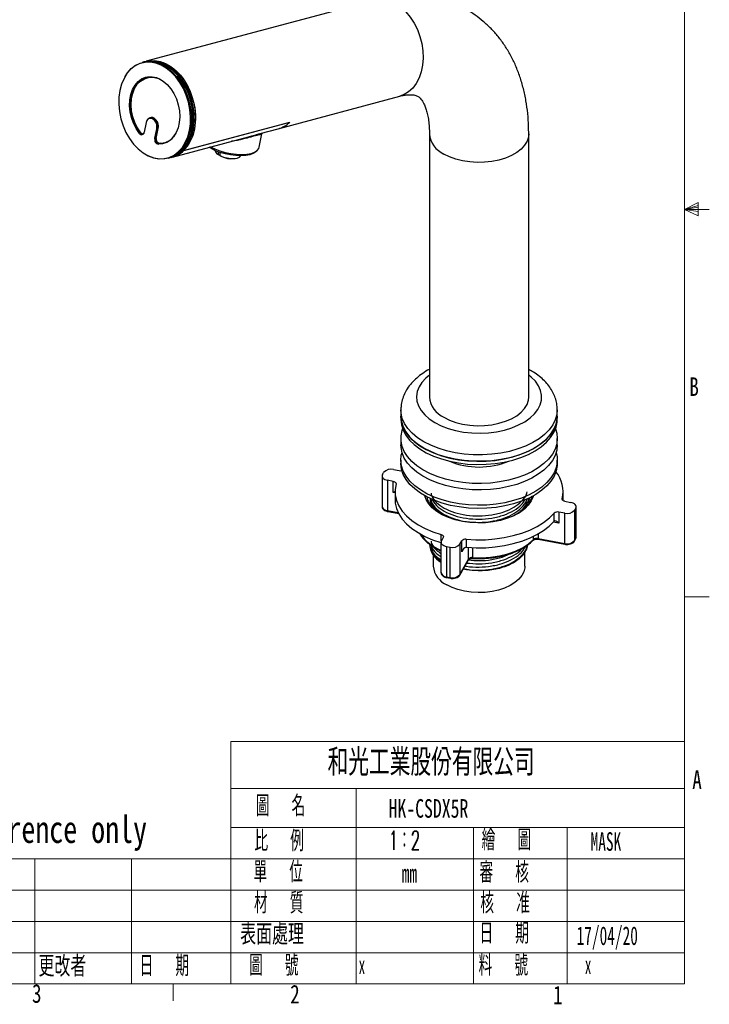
# Model space of a CAD drawing. Header units: millimetres. Extents: x 5 to 273, y 7 to 200.
# Tile 12 of 13: x 185 to 273, y 7 to 133. Entities that reach past the tile are written whole.
import ezdxf

# ---------------------------------------------------------------- set-up
doc = ezdxf.new("R2010")
doc.units = ezdxf.units.MM
doc.layers.add('FORMAT', color=7, linetype='Continuous')
doc.styles.add('SLDTEXTSTYLE0', font='TXT', dxfattribs={"width": 0.75})
doc.styles.add('SLDTEXTSTYLE1', font='TXT', dxfattribs={"width": 0.7, "bigfont": 'bigfont'})
doc.styles.add('SLDTEXTSTYLE2', font='TXT', dxfattribs={"width": 0.6, "bigfont": 'bigfont'})
doc.styles.add('SLDTEXTSTYLE4', font='TXT', dxfattribs={"width": 0.605, "bigfont": 'bigfont'})
doc.styles.add('SLDTEXTSTYLE5', font='TXT', dxfattribs={"width": 0.7})
doc.styles.add('SLDTEXTSTYLE6', font='TXT', dxfattribs={"width": 0.605})

msp = doc.modelspace()

# ---------------------------------------------------------------- linework, layer by layer
at = {"color": 7, "linetype": 'Continuous', "lineweight": 18}
for p, q in [((270.00015, 9.95866), (270.00015, 196.675)), ((270.00015, 109.01866), (271.75709, 109.91609)), ((271.75709, 109.91609), (271.75709, 108.20591)), ((271.75709, 109.53886), (270.00015, 109.01866)), ((271.75709, 109.32667), (270.00015, 109.01866)), ((271.75709, 108.78441), (270.00015, 109.01866)), ((271.75709, 108.78441), (270.00015, 109.01866)), ((271.75709, 108.20591), (270.00015, 109.01866)), ((270.00015, 109.01866), (273.17515, 109.01866)), ((270.00015, 59.48866), (273.17515, 59.48866)), ((212.00015, 40.95866), (212.00015, 9.95866)), ((212.00015, 40.95866), (270.00015, 40.95866)), ((212.00015, 34.95866), (270.00015, 34.95866)), ((228.00015, 34.95866), (228.00015, 9.95866)), ((212.00015, 29.95866), (270.00015, 29.95866)), ((243.00015, 29.95866), (243.00015, 9.95866)), ((255.00015, 29.95866), (255.00015, 9.95866)), ((270.00015, 25.95866), (148.92946, 25.95866)), ((186.91752, 9.95866), (186.91752, 25.95866)), ((199.26947, 9.95866), (199.26947, 25.95866)), ((148.92946, 21.95866), (270.00015, 21.95866)), ((148.92946, 17.95866), (270.00015, 17.95866)), ((148.92946, 13.95866), (270.00015, 13.95866)), ((270.00015, 9.95866), (8.38015, 9.95866)), ((204.59515, 9.95866), (204.59515, 7.80476))]:
    msp.add_line(p, q, dxfattribs=at)
at = {"color": 7, "linetype": 'Continuous', "lineweight": 25}
for p, q in [((230.29242, 135.77863), (201.17208, 127.97817)), ((200.86472, 127.89584), (200.65982, 127.84095)), ((198.45711, 126.04448), (198.42377, 125.98675)), ((201.46345, 125.93395), (201.25855, 125.87906)), ((218.05012, 119.35154), (233.57851, 123.51113)), ((201.16553, 120.13523), (200.91389, 118.90547)), ((201.2908, 120.44632), (201.26194, 120.39632)), ((201.91918, 120.80463), (201.63769, 120.72923)), ((202.07945, 120.65765), (202.01115, 120.59709)), ((205.92108, 116.55132), (219.51303, 120.1922)), ((205.98938, 116.56962), (219.51303, 120.1922)), ((200.36211, 118.8135), (200.28076, 118.76442)), ((200.79378, 118.71233), (200.81726, 118.71862)), ((202.25739, 118.12988), (202.50904, 119.35965)), ((202.60354, 119.35508), (202.3519, 118.12532)), ((202.44511, 118.12649), (202.70228, 119.38326)), ((202.50904, 119.35965), (202.60354, 119.35508)), ((215.59084, 116.98762), (215.9401, 118.69444)), ((215.73601, 118.73166), (218.05012, 119.35154)), ((237.37758, 118.70618), (237.37758, 85.036)), ((250.07758, 85.036), (250.07758, 118.70618)), ((202.25739, 118.12988), (202.3519, 118.12532)), ((202.70512, 117.36487), (202.75892, 117.42985)), ((203.04128, 117.50548), (203.55917, 117.54545)), ((203.48378, 117.57193), (203.68868, 117.62682)), ((203.9018, 117.69598), (203.68868, 117.62682)), ((204.52647, 115.72897), (214.23436, 118.32942)), ((201.08241, 116.06164), (201.14014, 116.0283)), ((205.85325, 116.57502), (205.88398, 116.55727)), ((209.41057, 116.84838), (209.19657, 116.97995)), ((209.97209, 116.56659), (209.97377, 116.54693)), ((210.34261, 116.07059), (210.53785, 115.95958)), ((210.53785, 115.95958), (210.62534, 115.98302)), ((210.82069, 115.7963), (210.62545, 115.90731)), ((213.23556, 115.87948), (213.24483, 115.8969)), ((215.20075, 116.43816), (215.3871, 116.62598)), ((203.94591, 115.57345), (204.15081, 115.62834)), ((212.33257, 115.53488), (212.55411, 115.56159)), ((233.72758, 83.40292), (233.72758, 82.58638)), ((253.72758, 82.58638), (253.72758, 83.40292)), ((233.72758, 82.58638), (233.72758, 82.17811)), ((253.72758, 82.17811), (253.72758, 82.58638)), ((233.72758, 79.73878), (233.72758, 78.92224)), ((253.72758, 78.92224), (253.72758, 79.73878)), ((233.72758, 76.96439), (233.72758, 76.55612)), ((253.72758, 76.55612), (253.72758, 76.96439)), ((232.77664, 75.75731), (233.52605, 75.61868)), ((231.31891, 74.93269), (231.31891, 71.05412)), ((231.36661, 75.10885), (231.51918, 75.38373)), ((232.76316, 74.2443), (232.01375, 74.38293)), ((232.01375, 74.38293), (232.01375, 70.50436)), ((232.76316, 72.81536), (232.76316, 74.2443)), ((232.97758, 72.97377), (232.97758, 71.95309)), ((254.47362, 71.78458), (254.47758, 71.95309)), ((254.47758, 71.95309), (254.47758, 72.97377)), ((254.69201, 71.70323), (255.44142, 71.5646)), ((256.08856, 70.83868), (255.93598, 70.56381)), ((255.93598, 70.56381), (255.93598, 66.68524)), ((256.08856, 66.96012), (256.08856, 70.83868)), ((256.13626, 67.13628), (256.13626, 71.01485)), ((232.04456, 70.39597), (233.4486, 70.13624)), ((253.32992, 69.1581), (253.32992, 70.18374)), ((254.67852, 70.19022), (253.92911, 70.32885)), ((253.92911, 70.32885), (253.92911, 68.89991)), ((254.67852, 66.31165), (254.67852, 70.19022)), ((253.29424, 69.12252), (253.32992, 69.1581)), ((239.14596, 67.08455), (238.90582, 66.65192)), ((242.07952, 66.84129), (242.07952, 65.81564)), ((251.26729, 66.94269), (254.67852, 66.31165)), ((251.2981, 66.8343), (254.70934, 66.20326)), ((255.91649, 66.60795), (256.06907, 66.88282)), ((255.93598, 66.68524), (256.08856, 66.96012)), ((238.82436, 66.43038), (238.85812, 66.41809)), ((238.85812, 66.47576), (238.85812, 62.59719)), ((239.55296, 65.92601), (240.02911, 65.83793)), ((239.55296, 65.92601), (239.55296, 62.04744)), ((240.02911, 61.95936), (240.02911, 65.83793)), ((241.28657, 66.21151), (241.52671, 66.64414)), ((241.28657, 66.21151), (241.28657, 62.33294)), ((241.52671, 65.21519), (241.52671, 66.64414)), ((242.07952, 65.81564), (242.15741, 65.8138)), ((237.87758, 64.82976), (237.87758, 63.39767)), ((241.28657, 62.33294), (242.37968, 64.30221)), ((249.57758, 63.39767), (249.57758, 65.23129)), ((241.26708, 62.25565), (242.36019, 64.22492)), ((239.55296, 62.04744), (240.02911, 61.95936)), ((239.58378, 61.93905), (240.05993, 61.85097))]:
    msp.add_line(p, q, dxfattribs=at)
at = {"color": 8, "linetype": 'Continuous', "lineweight": 25}
for p, q in [((202.07945, 120.65765), (202.20768, 120.692)), ((200.36211, 118.8135), (200.47984, 118.84504)), ((202.70191, 119.38143), (202.60354, 119.35508)), ((202.3519, 118.12532), (202.45026, 118.15167)), ((203.02281, 117.50053), (202.75892, 117.42985)), ((210.41353, 116.39122), (210.34216, 116.3721)), ((232.97758, 72.77569), (232.76316, 72.81536)), ((254.3505, 72.02236), (254.3505, 71.93386)), ((232.01375, 70.50436), (233.39047, 70.24969)), ((253.92911, 68.89991), (253.21265, 69.03244)), ((238.8946, 66.63026), (238.8946, 67.43046)), ((250.68017, 66.8106), (250.68017, 67.21989)), ((251.26729, 67.52957), (251.26729, 66.94269)), ((241.7873, 65.68464), (241.52671, 65.21519)), ((242.37968, 64.30221), (242.37968, 65.79622)), ((242.90711, 65.76535), (242.90711, 64.50125))]:
    msp.add_line(p, q, dxfattribs=at)
at = {"color": 8, "linetype": 'Continuous', "lineweight": 25, "flags": 128}
for points in [[(230.29242, 135.77863), (230.36629, 135.79747), (231.03432, 135.88637), (231.72248, 135.83585), (232.4154, 135.64703), (233.0976, 135.32413), (233.75384, 134.87436), (234.36946, 134.30778), (234.9307, 133.63704), (235.42504, 132.87711), (235.84143, 132.04499), (236.17057, 131.15925), (236.4051, 130.23968), (236.53978, 129.30683), (236.57162, 128.38153), (236.49989, 127.48445), (236.32619, 126.63563), (236.05442, 125.85403), (235.69064, 125.15711), (235.24297, 124.56044), (234.72141, 124.07735), (234.13763, 123.71863), (233.57851, 123.51113)], [(250.07758, 118.70676), (250.03766, 118.29574), (249.86121, 117.7574), (249.54775, 117.24026), (249.10428, 116.75587), (248.5407, 116.31504), (247.86961, 115.92762), (247.10599, 115.60227), (246.2669, 115.34626), (245.37109, 115.16531), (244.43856, 115.06345), (243.49015, 115.04296), (242.54705, 115.10431), (241.63031, 115.24611), (240.76043, 115.46521), (239.95683, 115.7567), (239.23746, 116.11408)], [(237.37758, 87.84505), (236.91346, 87.45563), (236.4156, 86.90973), (236.04823, 86.33039), (235.81789, 85.72795), (235.7287, 85.11317), (235.78225, 84.49701), (235.97759, 83.89046), (236.31123, 83.30436), (236.77721, 82.74916), (237.36722, 82.23477), (238.07073, 81.77037)], [(238.07073, 81.77037), (238.87519, 81.36424), (239.76624, 81.02363), (240.72798, 80.75463), (241.74324, 80.56202), (242.79392, 80.44926), (243.86126, 80.41834), (244.92622, 80.46983), (245.96978, 80.6028), (246.97333, 80.81488), (247.91897, 81.10229), (248.7898, 81.45989), (249.5703, 81.88131), (250.24654, 82.35903), (250.80645, 82.88451), (251.24003, 83.44839), (251.53956, 84.0406), (251.69968, 84.65057), (251.71753, 85.26743), (251.59281, 85.88015), (251.32773, 86.4778), (250.92703, 87.04973), (250.39785, 87.58573), (250.07758, 87.84505)], [(236.65652, 79.32088), (235.86983, 79.83232), (235.19345, 80.39389), (234.63687, 80.99771), (234.2079, 81.63528), (233.91257, 82.29767), (233.75502, 82.97557), (233.72759, 83.39721)], [(253.72751, 83.38126), (253.67383, 82.80516), (253.48155, 82.13025), (253.15235, 81.4732), (252.69084, 80.84325), (252.10351, 80.24922), (251.3986, 79.69947), (250.58601, 79.20171), (249.67714, 78.76292), (248.68475, 78.38926), (247.62277, 78.08599), (246.50611, 77.85735), (245.35045, 77.70657), (244.172, 77.63574), (242.98732, 77.64588), (241.81303, 77.73683), (240.66561, 77.90732), (239.56118, 78.15496), (238.51524, 78.47627), (237.54247, 78.86673), (236.65652, 79.32088)], [(232.04456, 70.39597), (232.03609, 70.40027), (232.02661, 70.41412), (232.01956, 70.43671), (232.01521, 70.46718), (232.01375, 70.50436)], [(251.26729, 66.94269), (251.26875, 66.90551), (251.27309, 66.87503), (251.28014, 66.85244), (251.28963, 66.8386), (251.2981, 66.8343)], [(256.08856, 66.96012), (256.1298, 67.07075), (256.13626, 67.13628)], [(254.67852, 66.31165), (254.67999, 66.27447), (254.68433, 66.24399), (254.69138, 66.2214), (254.70087, 66.20756), (254.70932, 66.20326)], [(239.58378, 61.93905), (239.57531, 61.94335), (239.56582, 61.95719), (239.55877, 61.97978), (239.55443, 62.01026), (239.55296, 62.04744)], [(240.05992, 61.85097), (240.05146, 61.85527), (240.04197, 61.86911), (240.03492, 61.8917), (240.03058, 61.92217), (240.02911, 61.95936)]]:
    msp.add_lwpolyline(points, dxfattribs=at)
at = {"color": 7, "linetype": 'Continuous', "lineweight": 25, "flags": 128}
for points in [[(206.68387, 119.12038), (206.8058, 119.98782), (206.82563, 120.89326), (206.74289, 121.81647), (206.55945, 122.73683), (206.2794, 123.63379), (205.90899, 124.48729), (205.4565, 125.27829), (204.93204, 125.98911), (204.34732, 126.60386), (203.7154, 127.10883), (203.05041, 127.49272), (202.36719, 127.74697), (201.68101, 127.86589), (201.00719, 127.84682), (200.3608, 127.6902), (199.75626, 127.39951), (199.20707, 126.98127), (198.72552, 126.4448), (198.32236, 125.80209), (198.00659, 125.0675), (197.78526, 124.25743), (197.66332, 123.38999), (197.6435, 122.48456), (197.72623, 121.56134), (197.90968, 120.64098), (198.18973, 119.74403), (198.56014, 118.89052), (199.01263, 118.09952), (199.53709, 117.3887), (200.12181, 116.77395), (200.75372, 116.26898), (201.41871, 115.88509), (202.10193, 115.63084), (202.78811, 115.51193), (203.46193, 115.53099), (204.10833, 115.68762), (204.71287, 115.9783), (205.26205, 116.39655), (205.7436, 116.93302), (206.14677, 117.57572), (206.46254, 118.31032), (206.68387, 119.12038)], [(198.45711, 126.04448), (198.76163, 126.50673), (199.2476, 127.04812), (199.80182, 127.47021), (200.41191, 127.76356), (201.06423, 127.92162), (201.74423, 127.94086), (202.43671, 127.82085), (203.1262, 127.56427), (203.79729, 127.17686), (204.435, 126.66726), (205.02509, 126.04686), (205.55436, 125.32952), (206.011, 124.53127), (206.38481, 123.66993), (206.66743, 122.76474), (206.85256, 121.83594), (206.93605, 120.90425), (206.91605, 119.9905), (206.79299, 119.11511)], [(206.9979, 119.16999), (207.12095, 120.04539), (207.14096, 120.95914), (207.05746, 121.89082), (206.87234, 122.81963), (206.58971, 123.72481), (206.21591, 124.58615), (205.75927, 125.38441), (205.22999, 126.10175), (204.63991, 126.72215), (204.0022, 127.23174), (203.3311, 127.61916), (202.64161, 127.87574), (201.94914, 127.99575), (201.26914, 127.97651), (200.86472, 127.89584)], [(201.01943, 127.93315), (201.59227, 128.0609), (202.2681, 128.07721), (202.95598, 127.95615), (203.64076, 127.7004), (204.30734, 127.31559), (204.94103, 126.8102), (205.52787, 126.19538), (206.05493, 125.48466), (206.51058, 124.69372), (206.8848, 123.83998), (207.16932, 122.94226), (207.35787, 122.02035), (207.44632, 121.09456), (207.43269, 120.18529), (207.3173, 119.31259), (207.10269, 118.49569), (206.79358, 117.75259), (206.3968, 117.09967), (205.92108, 116.55132)], [(201.48346, 127.99778), (201.95522, 128.04591), (202.63796, 127.99578), (203.32543, 127.80845), (204.00225, 127.48809), (204.65333, 127.04187), (205.2641, 126.47975), (205.82093, 125.81429), (206.31137, 125.06035), (206.72448, 124.23478), (207.05103, 123.35601), (207.28371, 122.44369), (207.41734, 121.51818), (207.44892, 120.60016), (207.37775, 119.71014), (207.20543, 118.86801), (206.93579, 118.09256), (206.57487, 117.40113), (206.13073, 116.80916), (205.61328, 116.32988), (205.03409, 115.97398), (204.73766, 115.84933)], [(205.83285, 116.64453), (206.31029, 117.20952), (206.70416, 117.88277), (207.00524, 118.6485), (207.20645, 119.48873), (207.30308, 120.38379), (207.29287, 121.31266), (207.17605, 122.25358), (206.95536, 123.18447), (206.63598, 124.08351), (206.2254, 124.92961), (205.73325, 125.70294), (205.17106, 126.38535), (204.55202, 126.96085), (203.89065, 127.41593), (203.20246, 127.73993), (202.50358, 127.92525), (202.29527, 127.95297)], [(203.28486, 127.64072), (203.72905, 127.41491), (204.38012, 126.96869), (204.99089, 126.40657), (205.54772, 125.7411), (206.03817, 124.98717), (206.45128, 124.16159), (206.77782, 123.28283), (207.01051, 122.3705), (207.14413, 121.44499), (207.17571, 120.52698), (207.10455, 119.63696), (206.93222, 118.79482), (206.66259, 118.01938), (206.30167, 117.32795), (206.11937, 117.05905)], [(200.28076, 118.76442), (199.86228, 119.37084), (199.51783, 120.04958), (199.25813, 120.77946), (199.09129, 121.53772), (199.02252, 122.3007), (199.05397, 123.04458), (199.18465, 123.74617), (199.41048, 124.38358), (199.72442, 124.93692), (200.11668, 125.38891), (200.57501, 125.72548), (201.08512, 125.9361), (201.63109, 126.01421), (202.19589, 125.95738), (202.7619, 125.76738), (203.31145, 125.45013), (203.8274, 125.01553), (204.29366, 124.47714), (204.69568, 123.85177), (205.02091, 123.15891), (205.25921, 122.42019), (205.40315, 121.65866), (205.44822, 120.89807), (205.39303, 120.16215), (205.23931, 119.47387), (204.99183, 118.85469), (204.65833, 118.32394), (204.24921, 117.89817), (203.77724, 117.59067), (203.25713, 117.41104), (202.70512, 117.36487)], [(203.09023, 125.59502), (203.08982, 125.59526), (202.51753, 125.85318), (201.93779, 125.97293), (201.36991, 125.95052), (200.83279, 125.78669), (200.34434, 125.4869), (199.92081, 125.06113), (199.57632, 124.52357), (199.32235, 123.89211), (199.16734, 123.18781), (199.11646, 122.4341), (199.17142, 121.6561), (199.33037, 120.87973), (199.58802, 120.13083), (199.9358, 119.43435), (200.36211, 118.8135)], [(201.46345, 125.93395), (201.65865, 125.97664), (201.68261, 125.98058)], [(200.47937, 118.84562), (200.05423, 119.45771), (199.70667, 120.14571), (199.44831, 120.88661), (199.2878, 121.65559), (199.23052, 122.42691), (199.27839, 123.17475), (199.4298, 123.87406), (199.67968, 124.50145), (200.01967, 125.03591), (200.43838, 125.45953), (200.9218, 125.75814), (201.45375, 125.92175), (202.01641, 125.94487), (202.59094, 125.82673), (202.63072, 125.81337)], [(201.31061, 125.93968), (201.11515, 125.86232), (200.87847, 125.73785)], [(201.81759, 120.80855), (201.80254, 120.80064), (201.73155, 120.75437)], [(200.36211, 118.8135), (200.43953, 118.7352), (200.52569, 118.6817), (200.61538, 118.65623), (200.70318, 118.66032), (200.78379, 118.69374), (200.85234, 118.75447), (200.87214, 118.78072)], [(206.79299, 119.11511), (206.56963, 118.29761), (206.25096, 117.55628), (205.8441, 116.90767), (205.35813, 116.36628), (204.80391, 115.9442), (204.19382, 115.65085), (203.54149, 115.49279), (202.86149, 115.47355), (202.16902, 115.59355), (201.47953, 115.85013), (201.14014, 116.0283)], [(209.35567, 117.0533), (209.92219, 116.76785), (210.56538, 116.51973), (211.2605, 116.31848), (211.98085, 116.17184), (212.69875, 116.08544), (213.3866, 116.0626), (214.01798, 116.10419), (214.56862, 116.20863), (215.01735, 116.37189), (215.34694, 116.58771), (215.54471, 116.84778), (215.59084, 116.98762)], [(215.20075, 116.43816), (215.16219, 116.40141), (214.84579, 116.19423), (214.415, 116.0375), (213.88639, 115.93724), (213.28027, 115.8973), (212.61993, 115.91923), (211.93075, 116.00218), (211.23921, 116.14295), (210.57189, 116.33615), (209.95444, 116.57434), (209.41057, 116.84838)], [(210.34216, 116.3721), (210.34232, 116.25908), (210.34261, 116.07059)], [(210.62545, 115.90731), (210.62517, 116.0958), (210.62501, 116.20882)], [(210.62545, 115.90731), (211.04309, 115.73945), (211.50908, 115.61794), (211.98444, 115.55295), (212.4294, 115.54991), (212.80675, 115.60908), (213.08492, 115.7255), (213.23556, 115.87948)], [(239.23746, 82.4439), (239.95683, 82.08652), (240.76043, 81.79503), (241.63031, 81.57593), (242.54705, 81.43413), (243.49015, 81.37279), (244.43856, 81.39327), (245.37109, 81.49513), (246.2669, 81.67609), (247.10599, 81.9321), (247.86961, 82.25744), (248.5407, 82.64486), (249.10428, 83.08569), (249.54775, 83.57008), (249.86121, 84.08723), (250.03766, 84.62556), (250.07758, 85.036)], [(233.72758, 82.58638), (233.72759, 82.5819), (233.79869, 81.89916), (234.00918, 81.22606), (234.35609, 80.57206), (234.83456, 79.94633), (235.43786, 79.35767), (236.15753, 78.81433), (236.98348, 78.32394), (237.90409, 77.89338), (238.90645, 77.52871), (239.97649, 77.23503), (241.09919, 77.01648), (242.25879, 76.87611), (243.439, 76.8159), (244.62326, 76.8367), (245.79495, 76.93821), (246.93762, 77.11901), (248.03523, 77.37656), (249.07237, 77.70725), (250.03448, 78.10642), (250.90805, 78.56849), (251.68083, 79.08695), (252.34196, 79.65454), (252.88216, 80.26329), (253.29385, 80.90465), (253.57126, 81.56962), (253.71048, 82.24885), (253.72758, 82.58638)], [(236.65652, 78.50434), (235.86983, 79.01578), (235.19345, 79.57735), (234.63687, 80.18116), (234.2079, 80.81874), (233.91257, 81.48113), (233.75502, 82.15903), (233.72758, 82.58638)], [(233.72758, 82.17811), (233.72759, 82.17363), (233.79869, 81.49089), (234.00918, 80.81779), (234.35609, 80.16379), (234.83456, 79.53806), (235.43786, 78.9494), (236.15753, 78.40606), (236.98348, 77.91567), (237.90409, 77.48511), (238.90645, 77.12044), (239.97649, 76.82676), (241.09919, 76.60821), (242.25879, 76.46784), (243.439, 76.40763), (244.62326, 76.42843), (245.79495, 76.52994), (246.93762, 76.71074), (248.03523, 76.96829), (249.07237, 77.29897), (250.03448, 77.69815), (250.90805, 78.16021), (251.68083, 78.67868), (252.34196, 79.24627), (252.88216, 79.85502), (253.29385, 80.49638), (253.57126, 81.16134), (253.71048, 81.84058), (253.72758, 82.17811)], [(253.72758, 82.58638), (253.67383, 81.98862), (253.48155, 81.31371), (253.15235, 80.65666), (252.69084, 80.02671), (252.10351, 79.43268), (251.3986, 78.88293), (250.58601, 78.38516), (249.67714, 77.94638), (248.68475, 77.57272), (247.62277, 77.26945), (246.50611, 77.04081), (245.35045, 76.89003), (244.172, 76.8192), (242.98732, 76.82934), (241.81303, 76.92029), (240.66561, 77.09078), (239.56118, 77.33842), (238.51524, 77.65973), (237.54247, 78.05019), (236.65652, 78.50434)], [(253.50185, 80.95844), (253.65747, 80.42119), (253.72758, 79.73841), (253.65732, 79.05564), (253.44766, 78.38245), (253.10156, 77.72831), (252.62387, 77.10239), (252.02129, 76.51348), (251.30228, 75.96984), (250.47695, 75.47911), (249.55687, 75.04818), (248.55495, 74.68309), (247.48527, 74.38898), (246.36285, 74.16996), (245.20342, 74.02912), (244.02329, 73.96843), (242.839, 73.98874), (241.66718, 74.08977), (240.52429, 74.2701), (239.42636, 74.52719), (238.38882, 74.85745), (237.42621, 75.25623), (236.55207, 75.71794), (235.77866, 76.23609), (235.11683, 76.8034), (234.57587, 77.41193), (234.16339, 78.05312), (233.88517, 78.71797), (233.74511, 79.39715), (233.74518, 80.08113), (233.74518, 80.08113)], [(233.74518, 80.08113), (233.88539, 80.7603), (233.95332, 80.95844)], [(253.72758, 78.92224), (253.72758, 78.92187), (253.65732, 78.2391), (253.44766, 77.56591), (253.10156, 76.91177), (252.62387, 76.28585), (252.02129, 75.69694), (251.30228, 75.1533), (250.47695, 74.66257), (249.55687, 74.23164), (248.55495, 73.86655), (247.48527, 73.57243), (246.36285, 73.35342), (245.20342, 73.21258), (244.02329, 73.15188), (242.839, 73.1722), (241.66718, 73.27323), (240.52429, 73.45356), (239.42636, 73.71065), (238.38882, 74.04091), (237.42621, 74.43969), (236.55207, 74.9014), (235.77866, 75.41954), (235.11683, 75.98686), (234.57587, 76.59539), (234.16339, 77.23658), (233.88517, 77.90143), (233.74511, 78.58061), (233.72758, 78.92224)], [(241.20226, 71.37862), (240.07559, 71.59025), (239.00018, 71.87732), (237.99114, 72.2358), (237.06262, 72.66067), (236.22767, 73.14594), (235.49799, 73.68482), (234.88384, 74.26974), (234.39384, 74.89248), (234.03487, 75.54431), (233.81196, 76.21607), (233.72824, 76.89834), (233.78489, 77.58153), (233.87241, 77.94332)], [(253.58276, 77.94332), (253.70259, 77.3723), (253.71615, 76.68837), (253.58949, 76.00831), (253.32439, 75.34167), (252.92457, 74.69781), (252.39564, 74.08577), (251.74504, 73.51414), (250.98189, 72.99095), (250.1169, 72.52353), (249.16222, 72.11845), (248.13126, 71.7814), (247.03847, 71.51711), (245.89921, 71.32928), (244.72946, 71.22056), (243.54564, 71.19247), (242.36438, 71.24541), (241.20226, 71.37862)], [(241.20226, 70.97035), (240.07559, 71.18198), (239.00018, 71.46905), (237.99114, 71.82753), (237.06262, 72.25239), (236.22767, 72.73767), (235.49799, 73.27655), (234.88384, 73.86146), (234.39384, 74.48421), (234.03487, 75.13604), (233.81196, 75.8078), (233.72824, 76.49007), (233.72758, 76.55612)], [(253.72758, 76.55612), (253.71615, 76.2801), (253.58949, 75.60004), (253.32439, 74.9334), (252.92457, 74.28954), (252.39564, 73.6775), (251.74504, 73.10587), (250.98189, 72.58268), (250.1169, 72.11526), (249.16222, 71.71018), (248.13126, 71.37313), (247.03847, 71.10884), (245.89921, 70.92101), (244.72946, 70.81229), (243.54564, 70.7842), (242.36438, 70.83714), (241.20226, 70.97035)], [(231.36661, 75.10885), (231.32537, 74.99821), (231.32232, 74.88506), (231.35756, 74.77373), (231.42975, 74.66852), (231.53611, 74.57346), (231.67255, 74.4922), (231.83383, 74.42786), (232.01375, 74.38293)], [(232.76316, 74.2443), (232.84453, 74.22452), (232.91862, 74.19679), (232.98309, 74.16196), (233.03595, 74.12113), (233.07554, 74.07557), (233.10064, 74.0267), (233.11045, 73.97604), (233.10467, 73.92517)], [(233.10467, 73.92517), (232.98598, 73.21892), (233.00771, 72.50946), (233.1696, 71.80607), (233.46951, 71.11795), (233.90353, 70.45408), (234.46599, 69.82316), (235.14953, 69.23343), (235.94521, 68.6926), (236.84263, 68.20774), (237.83007, 67.78518), (238.8946, 67.43046)], [(232.97758, 71.95309), (233.01158, 71.45993), (233.17639, 70.7651), (233.47596, 70.08544), (233.90644, 69.42963), (234.46236, 68.80605), (235.13659, 68.22266), (235.92055, 67.68691), (236.8042, 67.20565), (237.77628, 66.78501), (238.82436, 66.43038)], [(241.59147, 69.1255), (240.66453, 69.34017), (239.79994, 69.6288), (239.01531, 69.98553), (238.3266, 70.40309), (237.74784, 70.87299), (237.29082, 71.38564), (236.96483, 71.93063), (236.80032, 72.39272)], [(250.65484, 72.39272), (250.62984, 72.30083), (250.39369, 71.74062), (250.02184, 71.2055), (249.52186, 70.70639), (248.90392, 70.25343), (248.1806, 69.85585), (247.36664, 69.52174), (246.47859, 69.2579), (245.53454, 69.06971), (244.55371, 68.96099), (243.55606, 68.93397), (242.5619, 68.98918), (241.59147, 69.1255)], [(254.69201, 71.70323), (254.61063, 71.72301), (254.53655, 71.75075), (254.47208, 71.78557), (254.41922, 71.8264), (254.37962, 71.87197), (254.35453, 71.92084), (254.34472, 71.9715), (254.3505, 72.02236)], [(256.08856, 70.83868), (256.1298, 70.94932), (256.13285, 71.06247), (256.09761, 71.1738), (256.02542, 71.27901), (255.91906, 71.37408), (255.78262, 71.45534), (255.62134, 71.51967), (255.44142, 71.5646)], [(242.07952, 66.84129), (243.30292, 66.77277), (244.53187, 66.78532), (245.75031, 66.87877), (246.94231, 67.05191), (248.09228, 67.30246), (249.18518, 67.62716), (250.20674, 68.02176), (251.14359, 68.4811), (251.98349, 68.99917), (252.71545, 69.5692), (253.32992, 70.18374)], [(242.15741, 65.8138), (243.36734, 65.75073), (244.58186, 65.76687), (245.78547, 65.86202), (246.9628, 66.03495), (248.09882, 66.28347), (249.17901, 66.60439), (250.18958, 66.99362), (251.11762, 67.44618), (251.95129, 67.95631), (252.67993, 68.51748), (253.29424, 69.12252)], [(238.8946, 67.43046), (238.96966, 67.40361), (239.03537, 67.36956), (239.08967, 67.32937), (239.13088, 67.28429), (239.15772, 67.23573), (239.16934, 67.1852), (239.16538, 67.13427), (239.14596, 67.08455)], [(242.90711, 64.50125), (244.06163, 64.48092), (245.20919, 64.55679), (246.32587, 64.72727), (247.38838, 64.9888), (248.37457, 65.33593), (249.26389, 65.76143), (250.0378, 66.25643), (250.68017, 66.8106)], [(238.90582, 66.65192), (238.86458, 66.54129), (238.86153, 66.42813), (238.89677, 66.31681), (238.96896, 66.21159), (239.07532, 66.11653), (239.21176, 66.03527), (239.37304, 65.97094), (239.55296, 65.92601)], [(249.57758, 63.39767), (249.56793, 63.2037), (249.44819, 62.6913), (249.19437, 62.19547), (248.81241, 61.72781), (248.31126, 61.29929), (247.70268, 60.91996), (247.00093, 60.5987), (246.22245, 60.34305), (245.38549, 60.15899), (244.50968, 60.05085), (243.61553, 60.02115), (242.72401, 60.0706), (241.85601, 60.19803), (241.03188, 60.40046), (240.27093, 60.67313), (239.59101, 61.00967)]]:
    msp.add_lwpolyline(points, dxfattribs=at)
at = {"color": 7, "linetype": 'Continuous', "lineweight": 25}
for centre, radius, start, end in [((201.72995, 120.10689), 0.56513, 60.1603566, 177.1245456), ((201.78224, 120.1896), 0.55445, 57.5847387, 152.417533), ((201.86034, 120.24909), 0.55957, 57.0020624, 134.7186972), ((201.32701, 119.60294), 1.2068, 348.3693072, 55.4657635), ((201.35931, 119.61118), 1.27032, 348.3693072, 55.4657635), ((201.42694, 119.64576), 1.30208, 348.3693072, 55.4657635), ((217.16886, 122.57832), 3.34495, 285.2754464, 314.4917837), ((200.57524, 118.93409), 0.33986, 209.9483769, 355.1698504), ((200.73021, 119.0037), 0.2965, 212.2179806, 287.6652442), ((202.77104, 119.86633), 2.43651, 269.7152039, 332.2948877), ((202.67763, 119.7278), 4.35613, 289.7664443, 352.6430393), ((202.86042, 117.96928), 0.62405, 165.0868928, 255.5899729), ((202.90011, 117.97932), 0.56732, 165.0868928, 255.5899729), ((202.93984, 117.99548), 0.51178, 165.1672018, 255.2046547), ((202.89874, 119.7637), 2.2648, 267.7327713, 320.2250874), ((203.65494, 118.9423), 3.32854, 281.8261133, 314.5344801), ((210.63286, 116.6763), 0.67167, 191.1054485, 244.3964119), ((212.0601, 118.46163), 2.93941, 245.0610047, 275.3185346), ((240.5056, 85.31711), 3.14062, 185.1352811, 246.1848599), ((243.72758, 86.03733), 9.95329, 247.5455162, 292.4544838), ((232.44778, 74.5612), 1.2405, 74.6267408, 138.4663023), ((233.67842, 76.45058), 0.84574, 259.6210803, 282.3092862), ((250.51309, 72.96641), 3.95183, 346.1790103, 39.6644654), ((255.00739, 71.38633), 1.2405, 254.6267408, 318.4663023), ((253.77084, 69.67271), 0.67496, 76.4381978, 130.78816), ((241.97387, 66.26394), 0.58694, 79.6296911, 139.6263077), ((251.11056, 66.26843), 0.69224, 76.914838, 128.4436184), ((240.36829, 66.49527), 3.0003, 184.5824829, 239.7787541), ((240.35798, 67.03404), 1.2405, 254.6267408, 318.4663023), ((255.00739, 67.50777), 1.2405, 254.6267408, 318.4663023), ((242.8202, 63.93322), 0.57464, 81.3011042, 140.0495121), ((240.74859, 63.64896), 2.88198, 185.0022236, 246.3179173), ((240.35798, 63.15547), 1.2405, 254.6267408, 318.4663023)]:
    msp.add_arc(centre, radius, start, end, dxfattribs=at)
at = {"color": 8, "linetype": 'Continuous', "lineweight": 25}
for centre, radius, start, end in [((240.50718, 118.9891), 3.14291, 185.2789888, 246.1718601), ((232.03346, 71.24327), 0.73917, 194.8269959, 268.4715672), ((241.1971, 71.12583), 6.15648, 215.8778102, 247.6711249), ((250.53732, 66.80498), 0.14296, 316.4347467, 2.2527588), ((255.93173, 66.95856), 0.15684, 331.1239598, 0.5669924), ((255.77915, 66.68369), 0.15684, 331.1287969, 0.5669373), ((242.22285, 64.30066), 0.15684, 331.1239598, 0.5669924), ((243.1194, 64.46929), 0.21468, 171.439283, 200.1746858), ((239.57268, 62.78635), 0.73917, 194.8269959, 268.4715672), ((241.12974, 62.33139), 0.15684, 331.1423216, 0.5667829)]:
    msp.add_arc(centre, radius, start, end, dxfattribs=at)
at = {"color": 7, "linetype": 'Continuous', "lineweight": 25}
for centre, major_axis, ratio, start_param, end_param in [((232.61058, 72.54048), (0.49327, 0.41039), 0.199225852, 0.58232428, 1.096432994), ((253.77654, 68.62503), (-0.44479, 0.53462), 0.427193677, 4.876647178, 6.291253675), ((242.00287, 65.12711), (0.17557, 0.67805), 0.690452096, 0.204873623, 1.619480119)]:
    msp.add_ellipse(centre, major_axis=major_axis, ratio=ratio, start_param=start_param, end_param=end_param, dxfattribs=at)
for points, knots in [([(250.07758, 118.70618), (250.07442, 119.01603), (250.06547, 119.89241), (249.96708, 121.30833), (249.74718, 122.93375), (249.41509, 124.50377), (248.9737, 126.0062), (248.42546, 127.42979), (247.77529, 128.76486), (247.02934, 130.00363), (246.19461, 131.14038), (245.27835, 132.17114), (244.2878, 133.09327), (243.22991, 133.90499), (242.11131, 134.60513), (240.93855, 135.19267), (239.71787, 135.66691), (238.45492, 136.02744), (237.1542, 136.27412), (235.81933, 136.40639), (234.45334, 136.42414), (233.05945, 136.32374), (231.66712, 136.11723), (230.7448, 135.89006), (230.29242, 135.77863)], [0, 0, 0, 0, 0.027937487, 0.079018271, 0.130080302, 0.180813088, 0.230990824, 0.280399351, 0.328875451, 0.376335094, 0.422780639, 0.468289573, 0.512994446, 0.557063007, 0.600683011, 0.644052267, 0.687331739, 0.730700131, 0.774356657, 0.818490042, 0.863270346, 0.908837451, 0.955286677, 1, 1, 1, 1]), ([(233.57851, 123.51113), (233.68393, 123.5378), (233.99148, 123.61561), (234.43944, 123.68858), (234.88918, 123.719), (235.2525, 123.7021), (235.53722, 123.65289), (235.75935, 123.58051), (235.933, 123.49058), (236.1028, 123.36294), (236.28977, 123.16718), (236.48244, 122.9008), (236.68421, 122.53929), (236.88441, 122.06874), (237.06862, 121.47881), (237.21886, 120.7914), (237.32526, 120.0078), (237.37238, 119.29811), (237.37636, 118.84599), (237.37758, 118.70618)], [0, 0, 0, 0, 0.029521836, 0.08613346, 0.143550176, 0.20293361, 0.265922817, 0.335577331, 0.419015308, 0.501481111, 0.568796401, 0.629790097, 0.686894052, 0.747244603, 0.805174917, 0.861954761, 0.918347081, 0.974749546, 1, 1, 1, 1]), ([(214.23381, 118.33144), (214.43528, 118.38599), (214.97525, 118.53218), (215.49843, 118.66848), (215.6871, 118.72093), (215.73531, 118.73433)], [0, 0, 0, 0, 0.307029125, 0.822911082, 1, 1, 1, 1]), ([(215.94937, 118.68509), (215.96114, 118.73088), (215.97323, 118.77796), (215.9824, 118.78595), (215.98266, 118.78617)], [0, 0, 0, 0, 0.97252668, 1, 1, 1, 1]), ([(205.85272, 116.59198), (205.85493, 116.58774), (205.86179, 116.57461), (205.87806, 116.55982), (205.89947, 116.54875), (205.91387, 116.55046), (205.92108, 116.55132)], [0, 0, 0, 0, 0.1409758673, 0.4360439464, 0.7177681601, 1, 1, 1, 1]), ([(210.58448, 116.34024), (210.58879, 116.33342), (210.60555, 116.30681), (210.6209, 116.26009), (210.62374, 116.22462), (210.62501, 116.20882)], [0, 0, 0, 0, 0.160634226, 0.626143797, 1, 1, 1, 1]), ([(237.37758, 88.57007), (237.37559, 88.56913), (237.06329, 88.42236), (236.50915, 88.0617), (235.73665, 87.48401), (235.07767, 86.8293), (234.55483, 86.14318), (234.15374, 85.42007), (233.88361, 84.67567), (233.73869, 83.98653), (233.74118, 83.55928), (233.74213, 83.39502)], [0, 0, 0, 0, 0.000893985, 0.140043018, 0.279618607, 0.418257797, 0.554245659, 0.672755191, 0.799965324, 0.923091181, 1, 1, 1, 1]), ([(253.7135, 83.37287), (253.71794, 83.45715), (253.73569, 83.79403), (253.63952, 84.38109), (253.42951, 85.11338), (253.09786, 85.8149), (252.65846, 86.482), (252.11014, 87.11192), (251.4522, 87.69617), (250.77434, 88.18579), (250.28395, 88.44859), (250.07758, 88.55918)], [0, 0, 0, 0, 0.039437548, 0.15764995, 0.275469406, 0.394470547, 0.516121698, 0.641444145, 0.770754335, 0.903529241, 1, 1, 1, 1]), ([(238.9852, 70.01608), (238.82296, 70.10771), (238.39634, 70.34864), (237.85812, 70.82442), (237.40078, 71.41142), (237.15283, 71.8898), (237.12138, 72.16403), (237.11418, 72.22682)], [0, 0, 0, 0, 0.155908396, 0.40996357, 0.671411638, 0.924765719, 1, 1, 1, 1]), ([(237.45765, 72.08925), (237.47097, 71.92457), (237.50936, 71.44997), (237.98558, 70.73952), (238.60185, 70.28485), (238.88537, 70.07567)], [0, 0, 0, 0, 0.222943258, 0.642507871, 1, 1, 1, 1]), ([(237.58957, 72.72115), (237.60721, 72.62438), (237.68184, 72.21491), (238.24244, 71.55074), (239.22937, 70.80598), (240.55095, 70.23962), (242.0825, 69.89064), (243.72758, 69.78306), (245.37268, 69.92387), (246.90419, 70.30846), (248.22591, 70.90805), (249.21233, 71.68602), (249.77137, 72.37403), (249.84587, 72.79418), (249.86293, 72.89041)], [0, 0, 0, 0, 0.029461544, 0.124661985, 0.21823766, 0.311813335, 0.407013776, 0.500589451, 0.594165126, 0.689365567, 0.782941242, 0.876516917, 0.971717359, 1, 1, 1, 1]), ([(237.58957, 71.9046), (237.60721, 71.80783), (237.68184, 71.39837), (238.24244, 70.7342), (239.22937, 69.98944), (240.55095, 69.42308), (242.0825, 69.0741), (243.72758, 68.96652), (245.37268, 69.10733), (246.90419, 69.49192), (248.22591, 70.09151), (249.21233, 70.86948), (249.77137, 71.55749), (249.84587, 71.97764), (249.86293, 72.07387)], [0, 0, 0, 0, 0.029461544, 0.124661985, 0.21823766, 0.311813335, 0.407013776, 0.500589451, 0.594165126, 0.689365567, 0.782941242, 0.876516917, 0.971717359, 1, 1, 1, 1]), ([(237.67124, 72.0037), (237.85109, 71.71368), (238.21202, 71.13166), (239.23965, 70.39902), (240.54816, 69.83099), (242.08316, 69.48248), (243.72767, 69.37471), (245.37165, 69.51579), (246.90826, 69.89947), (248.21096, 70.5024), (249.14739, 71.18019), (249.4583, 71.68532), (249.58321, 71.88827)], [0, 0, 0, 0, 0.10240232, 0.205499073, 0.308595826, 0.41348266, 0.516579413, 0.619676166, 0.724563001, 0.827659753, 0.930756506, 1, 1, 1, 1]), ([(250.16824, 72.18061), (250.11122, 71.96341), (249.99949, 71.53778), (249.59, 70.93393), (249.06993, 70.4004), (248.61068, 70.10285), (248.40058, 69.96671)], [0, 0, 0, 0, 0.264532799, 0.518356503, 0.779646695, 1, 1, 1, 1]), ([(248.4373, 69.99008), (248.65245, 70.11893), (249.13454, 70.40764), (249.72667, 70.94611), (250.19198, 71.56687), (250.44579, 72.04779), (250.48679, 72.31509), (250.49348, 72.35869)], [0, 0, 0, 0, 0.200006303, 0.448169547, 0.703529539, 0.951650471, 1, 1, 1, 1]), ([(250.52964, 72.37848), (250.48415, 72.20379), (250.37952, 71.80199), (249.9952, 71.20891), (249.40827, 70.62073), (248.91387, 70.23269), (248.58309, 70.06712), (248.5506, 70.05086)], [0, 0, 0, 0, 0.2000583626, 0.4601296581, 0.7122399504, 0.9717356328, 1, 1, 1, 1]), ([(249.94943, 71.54905), (250.00592, 71.67188), (250.09095, 71.85677), (250.05053, 72.04541), (250.03696, 72.10874)], [0, 0, 0, 0, 0.6643192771, 1, 1, 1, 1]), ([(231.33289, 71.05351), (231.33244, 71.00016), (231.33133, 70.8705), (231.45293, 70.68485), (231.65416, 70.5206), (231.87068, 70.43225), (232.01072, 70.40303), (232.04456, 70.39597)], [0, 0, 0, 0, 0.159440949, 0.387556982, 0.636939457, 0.912266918, 1, 1, 1, 1]), ([(249.31861, 70.69562), (249.51754, 70.91728), (249.78872, 71.21944), (249.84352, 71.55471), (249.85812, 71.64403)], [0, 0, 0, 0, 0.733582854, 1, 1, 1, 1]), ([(236.15168, 67.57533), (236.15797, 67.56179), (236.25256, 67.35807), (236.54461, 66.98796), (237.02924, 66.47515), (237.6346, 66.00762), (238.24381, 65.62683), (238.68282, 65.42898), (238.85812, 65.34998)], [0, 0, 0, 0, 0.014857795, 0.223460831, 0.434000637, 0.645948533, 0.858625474, 1, 1, 1, 1]), ([(250.64092, 66.70647), (250.6554, 66.71939), (250.68981, 66.75009), (250.79859, 66.80413), (250.95857, 66.84424), (251.13665, 66.85659), (251.24792, 66.84123), (251.2981, 66.8343)], [0, 0, 0, 0, 0.149750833, 0.355995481, 0.575041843, 0.808373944, 1, 1, 1, 1]), ([(256.06907, 66.88282), (256.09694, 66.9372), (256.13876, 67.01879), (256.1264, 67.10736), (256.12228, 67.13689)], [0, 0, 0, 0, 0.666562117, 1, 1, 1, 1]), ([(237.4202, 66.19246), (237.45792, 65.9434), (237.54357, 65.37791), (238.06062, 64.65427), (238.63872, 64.26311), (238.85812, 64.11465)], [0, 0, 0, 0, 0.328129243, 0.745006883, 1, 1, 1, 1]), ([(237.58957, 66.59709), (237.60763, 66.50053), (237.68403, 66.09194), (238.11186, 65.53543), (238.66085, 65.1598), (238.85812, 65.02483)], [0, 0, 0, 0, 0.165461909, 0.700126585, 1, 1, 1, 1]), ([(237.62593, 66.03132), (237.63502, 65.98752), (237.70872, 65.63223), (238.11471, 65.1274), (238.6616, 64.7516), (238.85812, 64.61656)], [0, 0, 0, 0, 0.082631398, 0.670363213, 1, 1, 1, 1]), ([(249.88262, 66.08021), (249.88281, 66.06638), (249.8858, 65.85111), (249.72308, 65.43908), (249.39189, 64.86885), (248.87841, 64.34478), (248.2311, 63.87828), (247.45273, 63.48315), (246.57554, 63.17025), (245.6229, 62.95127), (244.62645, 62.82614), (243.60986, 62.80348), (242.62097, 62.8693), (242.00527, 62.99284), (241.70925, 63.05224)], [0, 0, 0, 0, 0.006368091, 0.099115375, 0.191862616, 0.283225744, 0.374588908, 0.466001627, 0.55740891, 0.647380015, 0.737351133, 0.82712284, 0.91688298, 1, 1, 1, 1]), ([(241.72315, 63.07728), (241.85127, 63.04606), (242.47758, 62.89343), (243.73515, 62.85398), (245.37061, 62.98012), (246.90474, 63.3687), (248.22576, 63.96723), (249.21237, 64.74549), (249.77137, 65.43343), (249.84587, 65.85358), (249.86293, 65.94981)], [0, 0, 0, 0, 0.039000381, 0.19065009, 0.342299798, 0.49658262, 0.648232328, 0.799882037, 0.954164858, 1, 1, 1, 1]), ([(241.92435, 63.43975), (241.98617, 63.42514), (242.54799, 63.29235), (243.73708, 63.26521), (245.36931, 63.38769), (246.90804, 63.77674), (248.2141, 64.37708), (249.21337, 65.11599), (249.55873, 65.69014), (249.7217, 65.96108)], [0, 0, 0, 0, 0.020486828, 0.186199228, 0.351911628, 0.520501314, 0.686213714, 0.851926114, 1, 1, 1, 1]), ([(242.12686, 63.80456), (242.65897, 63.75272), (243.72859, 63.64849), (245.37186, 63.80331), (246.91213, 64.18165), (248.1956, 64.79139), (248.98398, 65.30961), (249.20754, 65.63755), (249.22844, 65.66821)], [0, 0, 0, 0, 0.193711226, 0.38938775, 0.588461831, 0.784138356, 0.97981488, 1, 1, 1, 1]), ([(242.9179, 64.39525), (243.09185, 64.38692), (243.5959, 64.36279), (244.43529, 64.37805), (245.42026, 64.46467), (246.37981, 64.62322), (247.29897, 64.85024), (248.1637, 65.14306), (248.96139, 65.49748), (249.67759, 65.90966), (250.23547, 66.31764), (250.52621, 66.59646), (250.64092, 66.70647)], [0, 0, 0, 0, 0.057256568, 0.165913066, 0.274634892, 0.383395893, 0.492228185, 0.601162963, 0.710226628, 0.819431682, 0.928757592, 1, 1, 1, 1]), ([(254.70934, 66.20326), (254.77026, 66.19438), (254.94534, 66.16885), (255.25059, 66.18798), (255.58049, 66.28928), (255.80498, 66.43971), (255.88896, 66.56641), (255.91649, 66.60795)], [0, 0, 0, 0, 0.129212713, 0.371321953, 0.618155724, 0.87479394, 1, 1, 1, 1]), ([(242.36019, 64.22492), (242.36562, 64.23334), (242.37816, 64.25281), (242.44788, 64.30814), (242.57474, 64.36181), (242.74033, 64.39721), (242.85948, 64.39589), (242.9179, 64.39525)], [0, 0, 0, 0, 0.1514125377, 0.349910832, 0.5607452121, 0.784654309, 1, 1, 1, 1]), ([(242.39057, 64.19564), (242.83546, 64.15322), (243.81841, 64.05952), (245.36644, 64.21791), (246.72037, 64.52296), (247.39357, 64.85727), (247.6408, 64.98004)], [0, 0, 0, 0, 0.240740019, 0.531887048, 0.828089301, 1, 1, 1, 1]), ([(238.8721, 62.59658), (238.87165, 62.54324), (238.87055, 62.41357), (238.99215, 62.22792), (239.19338, 62.06368), (239.40989, 61.97533), (239.54993, 61.94611), (239.58378, 61.93905)], [0, 0, 0, 0, 0.159440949, 0.387556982, 0.636939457, 0.912266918, 1, 1, 1, 1]), ([(240.05993, 61.85097), (240.12085, 61.84208), (240.29593, 61.81655), (240.60118, 61.83568), (240.93108, 61.93698), (241.15557, 62.08742), (241.23954, 62.21411), (241.26708, 62.25565)], [0, 0, 0, 0, 0.129212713, 0.371321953, 0.618155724, 0.87479394, 1, 1, 1, 1])]:
    msp.add_open_spline(points, degree=3, knots=knots, dxfattribs=at)
at = {"color": 8, "linetype": 'Continuous', "lineweight": 25}
for points, knots in [([(215.91573, 118.70135), (215.9026, 118.67995), (215.87524, 118.63533), (215.47572, 118.55692), (214.77571, 118.37007), (213.74006, 118.07707), (212.79921, 117.80928), (212.21353, 117.76234), (212.07634, 117.75135)], [0, 0, 0, 0, 0.158313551, 0.33016064, 0.514676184, 0.69885975, 0.929462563, 1, 1, 1, 1]), ([(237.58957, 65.78055), (237.60763, 65.68399), (237.68403, 65.2754), (238.11186, 64.71889), (238.66085, 64.34326), (238.85812, 64.20829)], [0, 0, 0, 0, 0.165461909, 0.700126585, 1, 1, 1, 1])]:
    msp.add_open_spline(points, degree=3, knots=knots, dxfattribs=at)

# ---------------------------------------------------------------- texts
at = {"color": 7, "linetype": 'Continuous', "lineweight": 0, "attachment_point": 1}
for s, insert, char_height, style in [('B', (270.61806, 87.55228), 2.38125, 'SLDTEXTSTYLE0'), ('和光工業股份有限公司', (224.35389, 40.02337), 3.439583, 'SLDTEXTSTYLE1'), ('A', (270.99804, 37.27614), 2.38125, 'SLDTEXTSTYLE0'), ('圖  名', (215.17397, 34.04943), 2.645833, 'SLDTEXTSTYLE2'), ('比  例', (214.99779, 29.58447), 2.645833, 'SLDTEXTSTYLE2'), ('1：2', (232.15306, 29.51604), 2.38125, 'SLDTEXTSTYLE4'), ('繪  圖', (244.05915, 29.68767), 2.645833, 'SLDTEXTSTYLE2'), ('MASK', (257.99575, 29.37257), 2.38125, 'SLDTEXTSTYLE6'), ('單  位', (214.88402, 25.60247), 2.645833, 'SLDTEXTSTYLE2'), ('審  核', (243.78188, 25.55498), 2.645833, 'SLDTEXTSTYLE2'), ('材  質', (214.94772, 21.62047), 2.645833, 'SLDTEXTSTYLE2'), ('核  准', (243.89574, 21.62047), 2.645833, 'SLDTEXTSTYLE2'), ('表面處理', (213.17745, 17.63847), 2.645833, 'SLDTEXTSTYLE1'), ('日  期', (243.78197, 17.75224), 2.645833, 'SLDTEXTSTYLE2'), ('17/04/20', (256.20265, 17.32337), 2.38125, 'SLDTEXTSTYLE6'), ('更改者', (187.37827, 13.54264), 2.645833, 'SLDTEXTSTYLE1'), ('日  期', (200.31079, 13.59218), 2.645833, 'SLDTEXTSTYLE2'), ('圖  號', (214.31516, 13.65647), 2.645833, 'SLDTEXTSTYLE2'), ('料  號', (243.6682, 13.65647), 2.645833, 'SLDTEXTSTYLE2'), ('X', (228.34081, 12.92774), 1.7, 'SLDTEXTSTYLE5'), ('3', (186.55267, 9.92857), 2.38125, 'SLDTEXTSTYLE0'), ('2', (219.57586, 9.84379), 2.38125, 'SLDTEXTSTYLE0'), ('1', (253.1887, 9.73698), 2.38125, 'SLDTEXTSTYLE0')]:
    msp.add_mtext(s, dxfattribs=dict(at, insert=insert, char_height=char_height, style=style))
at = {"layer": 'FORMAT', "attachment_point": 1}
for s, insert, char_height, style in [('HK-CSDX5R', (232.15306, 33.60204), 2.38125, 'SLDTEXTSTYLE5'), ('Reference only', (176.26275, 31.50098), 3.5, 'SLDTEXTSTYLE0'), ('mm', (233.84419, 25.29178), 2.38125, 'SLDTEXTSTYLE6'), ('X', (257.27072, 12.92774), 1.7, 'SLDTEXTSTYLE5')]:
    msp.add_mtext(s, dxfattribs=dict(at, insert=insert, char_height=char_height, style=style))

doc.saveas('drawing.dxf')
